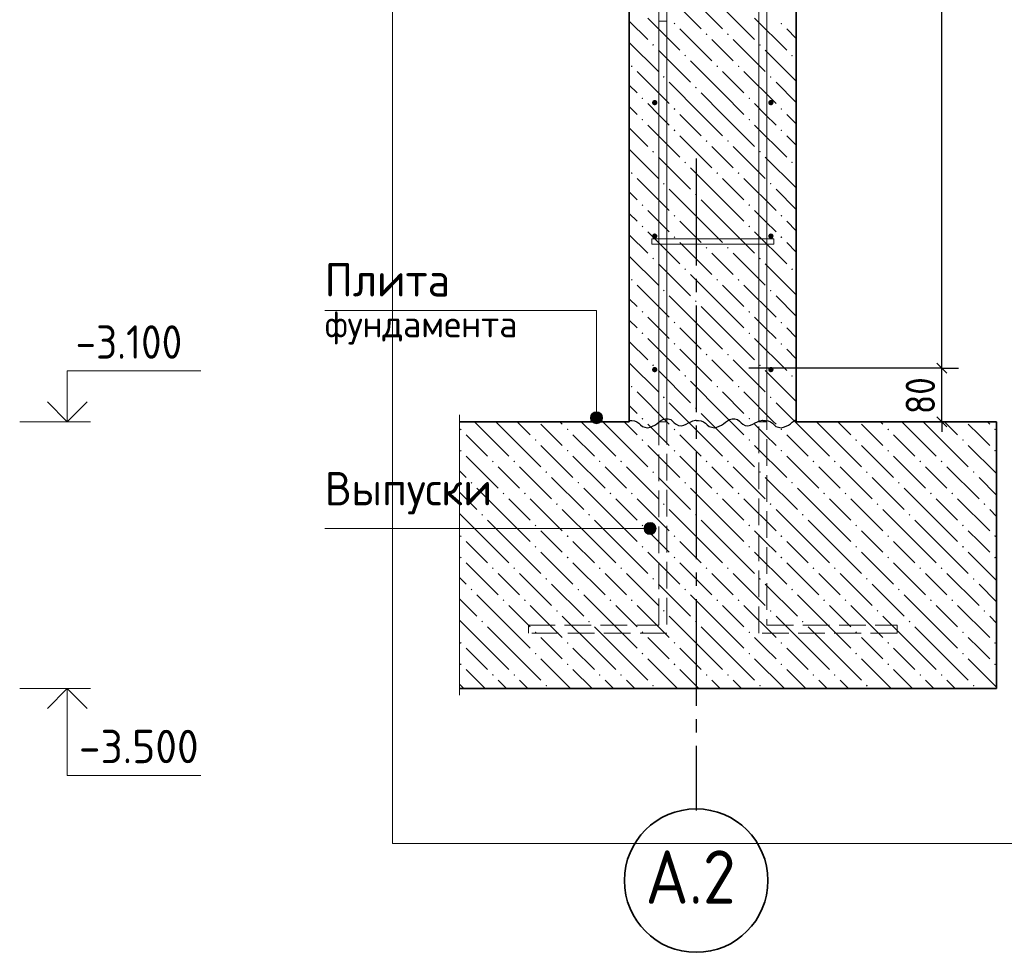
# Model space of a CAD drawing. Header units: millimetres. Extents: x 0 to 50400, y 0 to 35640.
# Tile 13 of 20: x 28297 to 37143, y 8814 to 17198. Entities that reach past the tile are written whole.
import ezdxf

# ---------------------------------------------------------------- set-up
doc = ezdxf.new("R2010")
doc.units = ezdxf.units.MM
doc.linetypes.add('______2', pattern=[324, 240, -84])
doc.linetypes.add('______5', pattern=[1320, 960, -120, 120, -120])
for name, color, linetype, lineweight in [('Standard', 7, 'Continuous', 25), ('Выпуски арматуры Г-обр.', 52, 'Continuous', 25), ('ЖБ Плита Фундамента верхний уровень', 7, 'Continuous', 35), ('ЖБ Стена верхний уровень', 7, 'Continuous', 35), ('Позиционная метка диаметр_ шаг', 7, 'Continuous', 13), ('Позиционная метка линия выноска', 7, 'Continuous', 13), ('Примечания', 7, 'Continuous', 13)]:
    doc.layers.add(name, color=color, linetype=linetype, lineweight=lineweight)
for name, color, linetype, true_color in [('Оси', 7, '______5', 0x656565), ('Стена фоновая арматура У1', 7, '______2', 0xa0a0a0), ('Стена фоновая арматура Х1', 7, '______2', 0xa0a0a0), ('Стена фоновая затяжка С-обр.', 7, '______2', 0xa0a0a0)]:
    doc.layers.add(name, color=color, linetype=linetype, true_color=true_color)
doc.layers.add('Размерная выноска', color=7, linetype='Continuous')
doc.styles.add('ISOCPEUR', font='txt')

msp = doc.modelspace()

# ---------------------------------------------------------------- hatches: boundary and pattern name
at = {"layer": 'ЖБ Плита Фундамента верхний уровень', "linetype": 'Continuous', "lineweight": 18, "transparency": 33554687}
for points in [[(32252.2, 13515), (32260, 13522.8), (32267.8, 13515), (32260, 13507.2)], [(33212.2, 13515), (33220, 13522.8), (33227.8, 13515), (33220, 13507.2)], [(34172.2, 13515), (34180, 13522.8), (34187.8, 13515), (34180, 13507.2)], [(35132.2, 13515), (35140, 13522.8), (35147.8, 13515), (35140, 13507.2)], [(36092.2, 13515), (36100, 13522.8), (36107.8, 13515), (36100, 13507.2)], [(37052.2, 13515), (37060, 13522.8), (37067.8, 13515), (37060, 13507.2)], [(32924.2, 13419), (32932, 13426.8), (32939.8, 13419), (32932, 13411.2)], [(33884.2, 13419), (33892, 13426.8), (33899.8, 13419), (33892, 13411.2)], [(34844.2, 13419), (34852, 13426.8), (34859.8, 13419), (34852, 13411.2)], [(35804.2, 13419), (35812, 13426.8), (35819.8, 13419), (35812, 13411.2)], [(36764.2, 13419), (36772, 13426.8), (36779.8, 13419), (36772, 13411.2)], [(32252.2, 13323), (32260, 13330.8), (32267.8, 13323), (32260, 13315.2)], [(33212.2, 13323), (33220, 13330.8), (33227.8, 13323), (33220, 13315.2)], [(34172.2, 13323), (34180, 13330.8), (34187.8, 13323), (34180, 13315.2)], [(35132.2, 13323), (35140, 13330.8), (35147.8, 13323), (35140, 13315.2)], [(36092.2, 13323), (36100, 13330.8), (36107.8, 13323), (36100, 13315.2)], [(37052.2, 13323), (37060, 13330.8), (37067.8, 13323), (37060, 13315.2)], [(32540.2, 13227), (32548, 13234.8), (32555.8, 13227), (32548, 13219.2)], [(32732.2, 13227), (32740, 13234.8), (32747.8, 13227), (32740, 13219.2)], [(33500.2, 13227), (33508, 13234.8), (33515.8, 13227), (33508, 13219.2)], [(33692.2, 13227), (33700, 13234.8), (33707.8, 13227), (33700, 13219.2)], [(34460.2, 13227), (34468, 13234.8), (34475.8, 13227), (34468, 13219.2)], [(34652.2, 13227), (34660, 13234.8), (34667.8, 13227), (34660, 13219.2)], [(35420.2, 13227), (35428, 13234.8), (35435.8, 13227), (35428, 13219.2)], [(35612.2, 13227), (35620, 13234.8), (35627.8, 13227), (35620, 13219.2)], [(36380.2, 13227), (36388, 13234.8), (36395.8, 13227), (36388, 13219.2)], [(36572.2, 13227), (36580, 13234.8), (36587.8, 13227), (36580, 13219.2)], [(33020.2, 13131), (33028, 13138.8), (33035.8, 13131), (33028, 13123.2)], [(33980.2, 13131), (33988, 13138.8), (33995.8, 13131), (33988, 13123.2)], [(34940.2, 13131), (34948, 13138.8), (34955.8, 13131), (34948, 13123.2)], [(35900.2, 13131), (35908, 13138.8), (35915.8, 13131), (35908, 13123.2)], [(36860.2, 13131), (36868, 13138.8), (36875.8, 13131), (36868, 13123.2)], [(32348.2, 13035), (32356, 13042.8), (32363.8, 13035), (32356, 13027.2)], [(33308.2, 13035), (33316, 13042.8), (33323.8, 13035), (33316, 13027.2)], [(34268.2, 13035), (34276, 13042.8), (34283.8, 13035), (34276, 13027.2)], [(35228.2, 13035), (35236, 13042.8), (35243.8, 13035), (35236, 13027.2)], [(36188.2, 13035), (36196, 13042.8), (36203.8, 13035), (36196, 13027.2)], [(32636.2, 12939), (32644, 12946.8), (32651.8, 12939), (32644, 12931.2)], [(32828.2, 12939), (32836, 12946.8), (32843.8, 12939), (32836, 12931.2)], [(33596.2, 12939), (33604, 12946.8), (33611.8, 12939), (33604, 12931.2)], [(33788.2, 12939), (33796, 12946.8), (33803.8, 12939), (33796, 12931.2)], [(34556.2, 12939), (34564, 12946.8), (34571.8, 12939), (34564, 12931.2)], [(34748.2, 12939), (34756, 12946.8), (34763.8, 12939), (34756, 12931.2)], [(35516.2, 12939), (35524, 12946.8), (35531.8, 12939), (35524, 12931.2)], [(35708.2, 12939), (35716, 12946.8), (35723.8, 12939), (35716, 12931.2)], [(36476.2, 12939), (36484, 12946.8), (36491.8, 12939), (36484, 12931.2)], [(36668.2, 12939), (36676, 12946.8), (36683.8, 12939), (36676, 12931.2)], [(33116.2, 12843), (33124, 12850.8), (33131.8, 12843), (33124, 12835.2)], [(34076.2, 12843), (34084, 12850.8), (34091.8, 12843), (34084, 12835.2)], [(35036.2, 12843), (35044, 12850.8), (35051.8, 12843), (35044, 12835.2)], [(35996.2, 12843), (36004, 12850.8), (36011.8, 12843), (36004, 12835.2)], [(36956.2, 12843), (36964, 12850.8), (36971.8, 12843), (36964, 12835.2)], [(32444.2, 12747), (32452, 12754.8), (32459.8, 12747), (32452, 12739.2)], [(33404.2, 12747), (33412, 12754.8), (33419.8, 12747), (33412, 12739.2)], [(34364.2, 12747), (34372, 12754.8), (34379.8, 12747), (34372, 12739.2)], [(35324.2, 12747), (35332, 12754.8), (35339.8, 12747), (35332, 12739.2)], [(36284.2, 12747), (36292, 12754.8), (36299.8, 12747), (36292, 12739.2)], [(32924.2, 12651), (32932, 12658.8), (32939.8, 12651), (32932, 12643.2)], [(33884.2, 12651), (33892, 12658.8), (33899.8, 12651), (33892, 12643.2)], [(34844.2, 12651), (34852, 12658.8), (34859.8, 12651), (34852, 12643.2)], [(35804.2, 12651), (35812, 12658.8), (35819.8, 12651), (35812, 12643.2)], [(36764.2, 12651), (36772, 12658.8), (36779.8, 12651), (36772, 12643.2)], [(32252.2, 12555), (32260, 12562.8), (32267.8, 12555), (32260, 12547.2)], [(33212.2, 12555), (33220, 12562.8), (33227.8, 12555), (33220, 12547.2)], [(34172.2, 12555), (34180, 12562.8), (34187.8, 12555), (34180, 12547.2)], [(35132.2, 12555), (35140, 12562.8), (35147.8, 12555), (35140, 12547.2)], [(36092.2, 12555), (36100, 12562.8), (36107.8, 12555), (36100, 12547.2)], [(37052.2, 12555), (37060, 12562.8), (37067.8, 12555), (37060, 12547.2)], [(32924.2, 12459), (32932, 12466.8), (32939.8, 12459), (32932, 12451.2)], [(33884.2, 12459), (33892, 12466.8), (33899.8, 12459), (33892, 12451.2)], [(34844.2, 12459), (34852, 12466.8), (34859.8, 12459), (34852, 12451.2)], [(35804.2, 12459), (35812, 12466.8), (35819.8, 12459), (35812, 12451.2)], [(36764.2, 12459), (36772, 12466.8), (36779.8, 12459), (36772, 12451.2)], [(32252.2, 12363), (32260, 12370.8), (32267.8, 12363), (32260, 12355.2)], [(33212.2, 12363), (33220, 12370.8), (33227.8, 12363), (33220, 12355.2)], [(34172.2, 12363), (34180, 12370.8), (34187.8, 12363), (34180, 12355.2)], [(35132.2, 12363), (35140, 12370.8), (35147.8, 12363), (35140, 12355.2)], [(36092.2, 12363), (36100, 12370.8), (36107.8, 12363), (36100, 12355.2)], [(37052.2, 12363), (37060, 12370.8), (37067.8, 12363), (37060, 12355.2)], [(32540.2, 12267), (32548, 12274.8), (32555.8, 12267), (32548, 12259.2)], [(32732.2, 12267), (32740, 12274.8), (32747.8, 12267), (32740, 12259.2)], [(33500.2, 12267), (33508, 12274.8), (33515.8, 12267), (33508, 12259.2)], [(33692.2, 12267), (33700, 12274.8), (33707.8, 12267), (33700, 12259.2)], [(34460.2, 12267), (34468, 12274.8), (34475.8, 12267), (34468, 12259.2)], [(34652.2, 12267), (34660, 12274.8), (34667.8, 12267), (34660, 12259.2)], [(35420.2, 12267), (35428, 12274.8), (35435.8, 12267), (35428, 12259.2)], [(35612.2, 12267), (35620, 12274.8), (35627.8, 12267), (35620, 12259.2)], [(36380.2, 12267), (36388, 12274.8), (36395.8, 12267), (36388, 12259.2)], [(36572.2, 12267), (36580, 12274.8), (36587.8, 12267), (36580, 12259.2)], [(33020.2, 12171), (33028, 12178.8), (33035.8, 12171), (33028, 12163.2)], [(33980.2, 12171), (33988, 12178.8), (33995.8, 12171), (33988, 12163.2)], [(34940.2, 12171), (34948, 12178.8), (34955.8, 12171), (34948, 12163.2)], [(35900.2, 12171), (35908, 12178.8), (35915.8, 12171), (35908, 12163.2)], [(36860.2, 12171), (36868, 12178.8), (36875.8, 12171), (36868, 12163.2)], [(32348.2, 12075), (32356, 12082.8), (32363.8, 12075), (32356, 12067.2)], [(33308.2, 12075), (33316, 12082.8), (33323.8, 12075), (33316, 12067.2)], [(34268.2, 12075), (34276, 12082.8), (34283.8, 12075), (34276, 12067.2)], [(35228.2, 12075), (35236, 12082.8), (35243.8, 12075), (35236, 12067.2)], [(36188.2, 12075), (36196, 12082.8), (36203.8, 12075), (36196, 12067.2)], [(32636.2, 11979), (32644, 11986.8), (32651.8, 11979), (32644, 11971.2)], [(32828.2, 11979), (32836, 11986.8), (32843.8, 11979), (32836, 11971.2)], [(33596.2, 11979), (33604, 11986.8), (33611.8, 11979), (33604, 11971.2)], [(33788.2, 11979), (33796, 11986.8), (33803.8, 11979), (33796, 11971.2)], [(34556.2, 11979), (34564, 11986.8), (34571.8, 11979), (34564, 11971.2)], [(34748.2, 11979), (34756, 11986.8), (34763.8, 11979), (34756, 11971.2)], [(35516.2, 11979), (35524, 11986.8), (35531.8, 11979), (35524, 11971.2)], [(35708.2, 11979), (35716, 11986.8), (35723.8, 11979), (35716, 11971.2)], [(36476.2, 11979), (36484, 11986.8), (36491.8, 11979), (36484, 11971.2)], [(36668.2, 11979), (36676, 11986.8), (36683.8, 11979), (36676, 11971.2)], [(33116.2, 11883), (33124, 11890.8), (33131.8, 11883), (33124, 11875.2)], [(34076.2, 11883), (34084, 11890.8), (34091.8, 11883), (34084, 11875.2)], [(35036.2, 11883), (35044, 11890.8), (35051.8, 11883), (35044, 11875.2)], [(35996.2, 11883), (36004, 11890.8), (36011.8, 11883), (36004, 11875.2)], [(36956.2, 11883), (36964, 11890.8), (36971.8, 11883), (36964, 11875.2)], [(32444.2, 11787), (32452, 11794.8), (32459.8, 11787), (32452, 11779.2)], [(33404.2, 11787), (33412, 11794.8), (33419.8, 11787), (33412, 11779.2)], [(34364.2, 11787), (34372, 11794.8), (34379.8, 11787), (34372, 11779.2)], [(35324.2, 11787), (35332, 11794.8), (35339.8, 11787), (35332, 11779.2)], [(36284.2, 11787), (36292, 11794.8), (36299.8, 11787), (36292, 11779.2)], [(32924.2, 11691), (32932, 11698.8), (32939.8, 11691), (32932, 11683.2)], [(33884.2, 11691), (33892, 11698.8), (33899.8, 11691), (33892, 11683.2)], [(34844.2, 11691), (34852, 11698.8), (34859.8, 11691), (34852, 11683.2)], [(35804.2, 11691), (35812, 11698.8), (35819.8, 11691), (35812, 11683.2)], [(36764.2, 11691), (36772, 11698.8), (36779.8, 11691), (36772, 11683.2)], [(32252.2, 11595), (32260, 11602.8), (32267.8, 11595), (32260, 11587.2)], [(33212.2, 11595), (33220, 11602.8), (33227.8, 11595), (33220, 11587.2)], [(34172.2, 11595), (34180, 11602.8), (34187.8, 11595), (34180, 11587.2)], [(35132.2, 11595), (35140, 11602.8), (35147.8, 11595), (35140, 11587.2)], [(36092.2, 11595), (36100, 11602.8), (36107.8, 11595), (36100, 11587.2)], [(37052.2, 11595), (37060, 11602.8), (37067.8, 11595), (37060, 11587.2)], [(32924.2, 11499), (32932, 11506.8), (32939.8, 11499), (32932, 11491.2)], [(33884.2, 11499), (33892, 11506.8), (33899.8, 11499), (33892, 11491.2)], [(34844.2, 11499), (34852, 11506.8), (34859.8, 11499), (34852, 11491.2)], [(35804.2, 11499), (35812, 11506.8), (35819.8, 11499), (35812, 11491.2)], [(36764.2, 11499), (36772, 11506.8), (36779.8, 11499), (36772, 11491.2)], [(32252.2, 11403), (32260, 11410.8), (32267.8, 11403), (32260, 11395.2)], [(33212.2, 11403), (33220, 11410.8), (33227.8, 11403), (33220, 11395.2)], [(34172.2, 11403), (34180, 11410.8), (34187.8, 11403), (34180, 11395.2)], [(35132.2, 11403), (35140, 11410.8), (35147.8, 11403), (35140, 11395.2)], [(36092.2, 11403), (36100, 11410.8), (36107.8, 11403), (36100, 11395.2)], [(37052.2, 11403), (37060, 11410.8), (37067.8, 11403), (37060, 11395.2)], [(32540.2, 11307), (32548, 11314.8), (32555.8, 11307), (32548, 11299.2)], [(32732.2, 11307), (32740, 11314.8), (32747.8, 11307), (32740, 11299.2)], [(33500.2, 11307), (33508, 11314.8), (33515.8, 11307), (33508, 11299.2)], [(33692.2, 11307), (33700, 11314.8), (33707.8, 11307), (33700, 11299.2)], [(34460.2, 11307), (34468, 11314.8), (34475.8, 11307), (34468, 11299.2)], [(34652.2, 11307), (34660, 11314.8), (34667.8, 11307), (34660, 11299.2)], [(35420.2, 11307), (35428, 11314.8), (35435.8, 11307), (35428, 11299.2)], [(35612.2, 11307), (35620, 11314.8), (35627.8, 11307), (35620, 11299.2)], [(36380.2, 11307), (36388, 11314.8), (36395.8, 11307), (36388, 11299.2)], [(36572.2, 11307), (36580, 11314.8), (36587.8, 11307), (36580, 11299.2)], [(33020.2, 11211), (33028, 11218.8), (33035.8, 11211), (33028, 11203.2)], [(33980.2, 11211), (33988, 11218.8), (33995.8, 11211), (33988, 11203.2)], [(34940.2, 11211), (34948, 11218.8), (34955.8, 11211), (34948, 11203.2)], [(35900.2, 11211), (35908, 11218.8), (35915.8, 11211), (35908, 11203.2)], [(36860.2, 11211), (36868, 11218.8), (36875.8, 11211), (36868, 11203.2)]]:
    msp.add_hatch(color=7, dxfattribs=at).paths.add_polyline_path(points, flags=16)
at = {"layer": 'ЖБ Стена верхний уровень', "linetype": 'Continuous', "lineweight": 18, "transparency": 33554687}
for points in [[(34172.2, 17163), (34180, 17170.8), (34187.8, 17163), (34180, 17155.2)], [(35132.2, 17163), (35140, 17170.8), (35147.8, 17163), (35140, 17155.2)], [(34460.2, 17067), (34468, 17074.8), (34475.8, 17067), (34468, 17059.2)], [(34652.2, 17067), (34660, 17074.8), (34667.8, 17067), (34660, 17059.2)], [(33980.2, 16971), (33988, 16978.8), (33995.8, 16971), (33988, 16963.2)], [(34940.2, 16971), (34948, 16978.8), (34955.8, 16971), (34948, 16963.2)], [(34268.2, 16875), (34276, 16882.8), (34283.8, 16875), (34276, 16867.2)], [(35228.2, 16875), (35236, 16882.8), (35243.8, 16875), (35236, 16867.2)], [(33788.2, 16779), (33796, 16786.8), (33803.8, 16779), (33796, 16771.2)], [(34556.2, 16779), (34564, 16786.8), (34571.8, 16779), (34564, 16771.2)], [(34748.2, 16779), (34756, 16786.8), (34763.8, 16779), (34756, 16771.2)], [(34076.2, 16683), (34084, 16690.8), (34091.8, 16683), (34084, 16675.2)], [(35036.2, 16683), (35044, 16690.8), (35051.8, 16683), (35044, 16675.2)], [(34364.2, 16587), (34372, 16594.8), (34379.8, 16587), (34372, 16579.2)], [(33884.2, 16491), (33892, 16498.8), (33899.8, 16491), (33892, 16483.2)], [(34844.2, 16491), (34852, 16498.8), (34859.8, 16491), (34852, 16483.2)], [(34172.2, 16395), (34180, 16402.8), (34187.8, 16395), (34180, 16387.2)], [(35132.2, 16395), (35140, 16402.8), (35147.8, 16395), (35140, 16387.2)], [(33884.2, 16299), (33892, 16306.8), (33899.8, 16299), (33892, 16291.2)], [(34844.2, 16299), (34852, 16306.8), (34859.8, 16299), (34852, 16291.2)], [(34172.2, 16203), (34180, 16210.8), (34187.8, 16203), (34180, 16195.2)], [(35132.2, 16203), (35140, 16210.8), (35147.8, 16203), (35140, 16195.2)], [(34460.2, 16107), (34468, 16114.8), (34475.8, 16107), (34468, 16099.2)], [(34652.2, 16107), (34660, 16114.8), (34667.8, 16107), (34660, 16099.2)], [(33980.2, 16011), (33988, 16018.8), (33995.8, 16011), (33988, 16003.2)], [(34940.2, 16011), (34948, 16018.8), (34955.8, 16011), (34948, 16003.2)], [(34268.2, 15915), (34276, 15922.8), (34283.8, 15915), (34276, 15907.2)], [(35228.2, 15915), (35236, 15922.8), (35243.8, 15915), (35236, 15907.2)], [(33788.2, 15819), (33796, 15826.8), (33803.8, 15819), (33796, 15811.2)], [(34556.2, 15819), (34564, 15826.8), (34571.8, 15819), (34564, 15811.2)], [(34748.2, 15819), (34756, 15826.8), (34763.8, 15819), (34756, 15811.2)], [(34076.2, 15723), (34084, 15730.8), (34091.8, 15723), (34084, 15715.2)], [(35036.2, 15723), (35044, 15730.8), (35051.8, 15723), (35044, 15715.2)], [(34364.2, 15627), (34372, 15634.8), (34379.8, 15627), (34372, 15619.2)], [(33884.2, 15531), (33892, 15538.8), (33899.8, 15531), (33892, 15523.2)], [(34844.2, 15531), (34852, 15538.8), (34859.8, 15531), (34852, 15523.2)], [(34172.2, 15435), (34180, 15442.8), (34187.8, 15435), (34180, 15427.2)], [(35132.2, 15435), (35140, 15442.8), (35147.8, 15435), (35140, 15427.2)], [(33884.2, 15339), (33892, 15346.8), (33899.8, 15339), (33892, 15331.2)], [(34844.2, 15339), (34852, 15346.8), (34859.8, 15339), (34852, 15331.2)], [(34172.2, 15243), (34180, 15250.8), (34187.8, 15243), (34180, 15235.2)], [(35132.2, 15243), (35140, 15250.8), (35147.8, 15243), (35140, 15235.2)], [(34460.2, 15147), (34468, 15154.8), (34475.8, 15147), (34468, 15139.2)], [(34652.2, 15147), (34660, 15154.8), (34667.8, 15147), (34660, 15139.2)], [(33980.2, 15051), (33988, 15058.8), (33995.8, 15051), (33988, 15043.2)], [(34940.2, 15051), (34948, 15058.8), (34955.8, 15051), (34948, 15043.2)], [(34268.2, 14955), (34276, 14962.8), (34283.8, 14955), (34276, 14947.2)], [(35228.2, 14955), (35236, 14962.8), (35243.8, 14955), (35236, 14947.2)], [(33788.2, 14859), (33796, 14866.8), (33803.8, 14859), (33796, 14851.2)], [(34556.2, 14859), (34564, 14866.8), (34571.8, 14859), (34564, 14851.2)], [(34748.2, 14859), (34756, 14866.8), (34763.8, 14859), (34756, 14851.2)], [(34076.2, 14763), (34084, 14770.8), (34091.8, 14763), (34084, 14755.2)], [(35036.2, 14763), (35044, 14770.8), (35051.8, 14763), (35044, 14755.2)], [(34364.2, 14667), (34372, 14674.8), (34379.8, 14667), (34372, 14659.2)], [(33884.2, 14571), (33892, 14578.8), (33899.8, 14571), (33892, 14563.2)], [(34844.2, 14571), (34852, 14578.8), (34859.8, 14571), (34852, 14563.2)], [(34172.2, 14475), (34180, 14482.8), (34187.8, 14475), (34180, 14467.2)], [(35132.2, 14475), (35140, 14482.8), (35147.8, 14475), (35140, 14467.2)], [(33884.2, 14379), (33892, 14386.8), (33899.8, 14379), (33892, 14371.2)], [(34844.2, 14379), (34852, 14386.8), (34859.8, 14379), (34852, 14371.2)], [(34172.2, 14283), (34180, 14290.8), (34187.8, 14283), (34180, 14275.2)], [(35132.2, 14283), (35140, 14290.8), (35147.8, 14283), (35140, 14275.2)], [(34460.2, 14187), (34468, 14194.8), (34475.8, 14187), (34468, 14179.2)], [(34652.2, 14187), (34660, 14194.8), (34667.8, 14187), (34660, 14179.2)], [(33980.2, 14091), (33988, 14098.8), (33995.8, 14091), (33988, 14083.2)], [(34940.2, 14091), (34948, 14098.8), (34955.8, 14091), (34948, 14083.2)], [(34268.2, 13995), (34276, 14002.8), (34283.8, 13995), (34276, 13987.2)], [(35228.2, 13995), (35236, 14002.8), (35243.8, 13995), (35236, 13987.2)], [(33788.2, 13899), (33796, 13906.8), (33803.8, 13899), (33796, 13891.2)], [(34556.2, 13899), (34564, 13906.8), (34571.8, 13899), (34564, 13891.2)], [(34748.2, 13899), (34756, 13906.8), (34763.8, 13899), (34756, 13891.2)], [(34076.2, 13803), (34084, 13810.8), (34091.8, 13803), (34084, 13795.2)], [(35036.2, 13803), (35044, 13810.8), (35051.8, 13803), (35044, 13795.2)], [(34364.2, 13707), (34372, 13714.8), (34379.8, 13707), (34372, 13699.2)], [(33884.2, 13611), (33892, 13618.8), (33899.8, 13611), (33892, 13603.2)], [(34844.2, 13611), (34852, 13618.8), (34859.8, 13611), (34852, 13603.2)]]:
    msp.add_hatch(color=7, dxfattribs=at).paths.add_polyline_path(points, flags=16)
at = {"layer": 'Позиционная метка линия выноска', "linetype": 'Continuous', "lineweight": 13, "transparency": 33554687}
for points in [[(33424.9, 13619.6), (33532.9, 13619.6), (33525.3, 13646.6)], [(33424.9, 13619.6), (33525.3, 13646.6), (33432.4, 13646.6)], [(33432.4, 13646.6), (33525.3, 13646.6), (33505.9, 13666.1)], [(33432.4, 13646.6), (33505.9, 13666.1), (33451.9, 13666.1)], [(33451.9, 13666.1), (33505.9, 13666.1), (33478.9, 13673.6)], [(33432.4, 13592.6), (33532.9, 13619.6), (33424.9, 13619.6)], [(33432.4, 13592.6), (33525.3, 13592.6), (33532.9, 13619.6)], [(33451.9, 13573.2), (33525.3, 13592.6), (33432.4, 13592.6)], [(33451.9, 13573.2), (33505.9, 13573.2), (33525.3, 13592.6)], [(33505.9, 13573.2), (33451.9, 13573.2), (33478.9, 13565.6)], [(33933.4, 12577.4), (33933.4, 12670.3), (33913.9, 12650.9)], [(33960.4, 12569.9), (33960.4, 12677.9), (33933.4, 12670.3)], [(33960.4, 12569.9), (33933.4, 12670.3), (33933.4, 12577.4)], [(33987.4, 12577.4), (33987.4, 12670.3), (33960.4, 12677.9)], [(33987.4, 12577.4), (33960.4, 12677.9), (33960.4, 12569.9)], [(34006.8, 12596.9), (34006.8, 12650.9), (33987.4, 12670.3)], [(34006.8, 12596.9), (33987.4, 12670.3), (33987.4, 12577.4)], [(33913.9, 12596.9), (33913.9, 12650.9), (33906.4, 12623.9)], [(33933.4, 12577.4), (33913.9, 12650.9), (33913.9, 12596.9)], [(34006.8, 12650.9), (34006.8, 12596.9), (34014.4, 12623.9)]]:
    msp.add_hatch(color=7, dxfattribs=at).paths.add_polyline_path(points)
at = {"layer": 'Стена фоновая арматура У1', "linetype": 'Continuous', "lineweight": 13, "transparency": 33554687}
for points in [[(34026.1, 16452.2), (34024.3, 16461.4), (34019.1, 16469.2), (34011.3, 16474.4), (34002.1, 16476.2), (33993, 16474.4), (33985.2, 16469.2), (33980, 16461.4), (33978.2, 16452.2), (33980, 16443), (33985.2, 16435.2), (33993, 16430), (34002.1, 16428.2), (34011.3, 16430), (34019.1, 16435.2), (34024.3, 16443)], [(35070.1, 16452.2), (35068.3, 16461.4), (35063.1, 16469.2), (35055.3, 16474.4), (35046.2, 16476.2), (35037, 16474.4), (35029.2, 16469.2), (35024, 16461.4), (35022.2, 16452.2), (35024, 16443), (35029.2, 16435.2), (35037, 16430), (35046.2, 16428.2), (35055.3, 16430), (35063.1, 16435.2), (35068.3, 16443)], [(34026.1, 15252.2), (34024.3, 15261.4), (34019.1, 15269.2), (34011.3, 15274.4), (34002.1, 15276.2), (33993, 15274.4), (33985.2, 15269.2), (33980, 15261.4), (33978.2, 15252.2), (33980, 15243), (33985.2, 15235.2), (33993, 15230), (34002.1, 15228.2), (34011.3, 15230), (34019.1, 15235.2), (34024.3, 15243)], [(35070.1, 15252.2), (35068.3, 15261.4), (35063.1, 15269.2), (35055.3, 15274.4), (35046.2, 15276.2), (35037, 15274.4), (35029.2, 15269.2), (35024, 15261.4), (35022.2, 15252.2), (35024, 15243), (35029.2, 15235.2), (35037, 15230), (35046.2, 15228.2), (35055.3, 15230), (35063.1, 15235.2), (35068.3, 15243)], [(34026.1, 14052.2), (34024.3, 14061.4), (34019.1, 14069.2), (34011.3, 14074.4), (34002.1, 14076.2), (33993, 14074.4), (33985.2, 14069.2), (33980, 14061.4), (33978.2, 14052.2), (33980, 14043), (33985.2, 14035.2), (33993, 14030), (34002.1, 14028.2), (34011.3, 14030), (34019.1, 14035.2), (34024.3, 14043)], [(35070.1, 14052.2), (35068.3, 14061.4), (35063.1, 14069.2), (35055.3, 14074.4), (35046.2, 14076.2), (35037, 14074.4), (35029.2, 14069.2), (35024, 14061.4), (35022.2, 14052.2), (35024, 14043), (35029.2, 14035.2), (35037, 14030), (35046.2, 14028.2), (35055.3, 14030), (35063.1, 14035.2), (35068.3, 14043)]]:
    msp.add_hatch(color=7, dxfattribs=at).paths.add_polyline_path(points)

# ---------------------------------------------------------------- linework, layer by layer
at = {"layer": 'Standard', "color": 7, "linetype": 'Continuous', "lineweight": -3, "transparency": 33554687}
for p, q in [((36580.9, 14064.2), (36580.9, 27252.2)), ((36580.9, 14064.2), (36430.9, 14064.2)), ((36580.9, 14064.2), (36730.9, 14064.2)), ((36580.9, 13584.2), (36430.9, 13584.2)), ((36580.9, 13584.2), (36730.9, 13584.2)), ((36580.9, 13584.2), (36580.9, 13584.2)), ((36580.9, 13584.2), (36580.9, 13494.2))]:
    msp.add_line(p, q, dxfattribs=at)
at = {"layer": 'Standard', "color": 7, "linetype": 'Continuous', "lineweight": 25, "transparency": 33554687}
for p, q in [((36625.9, 14019.2), (36535.9, 14109.2)), ((36625.9, 13539.2), (36535.9, 13629.2))]:
    msp.add_line(p, q, dxfattribs=at)
at = {"layer": 'Standard', "color": 7, "linetype": 'Continuous', "lineweight": 13, "transparency": 33554687}
for p, q in [((28296.5, 13584.2), (28932.5, 13584.2)), ((28296.5, 11184.2), (28932.5, 11184.2))]:
    msp.add_line(p, q, dxfattribs=at)
at = {"layer": 'Standard', "color": 254, "linetype": 'Continuous', "lineweight": 13, "true_color": 0xc4c4ff, "transparency": 33554687}
msp.add_lwpolyline([(31647.5, 9792.3), (39155.9, 9792.3), (39155.9, 33398.8), (31647.5, 33398.8), (31647.5, 9792.3)], dxfattribs=at)
at = {"layer": 'Standard', "color": 7, "linetype": 'Continuous', "lineweight": 13, "transparency": 33554687}
for points in [[(28723.4, 13584.2), (28723.4, 14040.2), (29923.4, 14040.2)], [(28723.4, 11184.2), (28723.4, 10404.2), (29923.4, 10404.2)]]:
    msp.add_lwpolyline(points, dxfattribs=at)
at = {"layer": 'Standard', "color": 7, "linetype": 'Continuous', "lineweight": -3, "transparency": 33554687}
for points in [[(36580.9, 14064.2), (36560.5, 14064.2), (36560.5, 14064.2), (36560.5, 14064.2), (36560.5, 14064.2), (36560.5, 14064.2), (36560.5, 14064.2), (34849.2, 14064.2)], [(36580.9, 13584.2), (36580.9, 13595.2), (36580.9, 13595.2), (36580.9, 14064.2)]]:
    msp.add_lwpolyline(points, dxfattribs=at)
at = {"layer": 'Standard', "color": 7, "linetype": 'Continuous', "lineweight": 35, "transparency": 33554687}
for points in [[(28545.2, 13762.4), (28723.4, 13584.2), (28901.6, 13762.4)], [(28545.2, 11006), (28723.4, 11184.2), (28901.6, 11006)]]:
    msp.add_lwpolyline(points, dxfattribs=at)
at = {"layer": 'Выпуски арматуры Г-обр.', "color": 251, "linetype": '______2', "lineweight": 13, "true_color": 0x656565, "transparency": 33554687}
for points in [[(35010.1, 19584.2), (35010.1, 11754.2), (36180.1, 11754.2), (36180.1, 11682.2), (34938.1, 11682.2), (34938.1, 19584.2), (35010.1, 19584.2)], [(34110.1, 17184.2), (34110.1, 11682.2), (32868.1, 11682.2), (32868.1, 11754.2), (34038.1, 11754.2), (34038.1, 17184.2), (34110.1, 17184.2)]]:
    msp.add_lwpolyline(points, dxfattribs=at)
at = {"layer": 'ЖБ Плита Фундамента верхний уровень', "color": 7, "linetype": 'Continuous', "lineweight": 35, "transparency": 33554687}
for p, q in [((33774.1, 13584.2), (32247.5, 13584.2)), ((37074.1, 13584.2), (35274.1, 13584.2)), ((37074.1, 11184.2), (37074.1, 13584.2)), ((32247.5, 11184.2), (37074.1, 11184.2))]:
    msp.add_line(p, q, dxfattribs=at)
at = {"layer": 'ЖБ Плита Фундамента верхний уровень', "color": 252, "linetype": 'Continuous', "lineweight": 18, "true_color": 0x8f8f8f, "transparency": 33554687}
for p, q in [((32500, 13467), (32382.9, 13584.2)), ((32574.9, 13584.2), (32692, 13467)), ((32766.9, 13584.2), (32884, 13467)), ((33076, 13467), (32980, 13563)), ((33150.9, 13584.2), (33172, 13563)), ((33460, 13467), (33342.9, 13584.2)), ((33534.9, 13584.2), (33652, 13467)), ((33726.9, 13584.2), (33844, 13467)), ((34036, 13467), (33940, 13563)), ((34110.9, 13584.2), (34132, 13563)), ((34420, 13467), (34302.9, 13584.2)), ((34494.9, 13584.2), (34612, 13467)), ((34686.9, 13584.2), (34804, 13467)), ((34996, 13467), (34900, 13563)), ((35070.9, 13584.2), (35092, 13563)), ((35380, 13467), (35262.9, 13584.2)), ((35454.9, 13584.2), (35572, 13467)), ((35646.9, 13584.2), (35764, 13467)), ((35956, 13467), (35860, 13563)), ((36030.9, 13584.2), (36052, 13563)), ((36340, 13467), (36222.9, 13584.2)), ((36414.9, 13584.2), (36532, 13467)), ((36606.9, 13584.2), (36724, 13467)), ((36916, 13467), (36820, 13563)), ((36990.9, 13584.2), (37012, 13563)), ((32308, 13467), (32500, 13275)), ((32500, 13467), (32692, 13275)), ((32692, 13467), (32980, 13179)), ((33172, 13371), (33076, 13467)), ((33268, 13467), (33460, 13275)), ((33460, 13467), (33652, 13275)), ((33652, 13467), (33940, 13179)), ((34132, 13371), (34036, 13467)), ((34228, 13467), (34420, 13275)), ((34420, 13467), (34612, 13275)), ((34612, 13467), (34900, 13179)), ((35092, 13371), (34996, 13467)), ((35188, 13467), (35380, 13275)), ((35380, 13467), (35572, 13275)), ((35572, 13467), (35860, 13179)), ((36052, 13371), (35956, 13467)), ((36148, 13467), (36340, 13275)), ((36340, 13467), (36532, 13275)), ((36532, 13467), (36820, 13179)), ((37012, 13371), (36916, 13467)), ((32980, 13371), (33268, 13083)), ((33940, 13371), (34228, 13083)), ((34900, 13371), (35188, 13083)), ((35860, 13371), (36148, 13083)), ((36820, 13371), (37074.1, 13116.9)), ((32308, 13275), (32596, 12987)), ((33268, 13275), (33556, 12987)), ((34228, 13275), (34516, 12987)), ((35188, 13275), (35476, 12987)), ((36148, 13275), (36436, 12987)), ((32247.5, 13143.5), (32308, 13083)), ((32692, 13083), (32596, 13179)), ((32788, 13179), (33076, 12891)), ((33652, 13083), (33556, 13179)), ((33748, 13179), (34036, 12891)), ((34612, 13083), (34516, 13179)), ((34708, 13179), (34996, 12891)), ((35572, 13083), (35476, 13179)), ((35668, 13179), (35956, 12891)), ((36532, 13083), (36436, 13179)), ((36628, 13179), (36916, 12891)), ((32788, 12987), (32692, 13083)), ((33076, 13083), (33364, 12795)), ((33748, 12987), (33652, 13083)), ((34036, 13083), (34324, 12795)), ((34708, 12987), (34612, 13083)), ((34996, 13083), (35284, 12795)), ((35668, 12987), (35572, 13083)), ((35956, 13083), (36244, 12795)), ((36628, 12987), (36532, 13083)), ((36916, 13083), (37074.1, 12924.9)), ((32247.5, 12951.5), (32404, 12795)), ((32692, 12699), (32404, 12987)), ((33652, 12699), (33364, 12987)), ((34612, 12699), (34324, 12987)), ((35572, 12699), (35284, 12987)), ((36532, 12699), (36244, 12987)), ((32692, 12891), (32884, 12699)), ((32884, 12891), (33172, 12603)), ((33652, 12891), (33844, 12699)), ((33844, 12891), (34132, 12603)), ((34612, 12891), (34804, 12699)), ((34804, 12891), (35092, 12603)), ((35572, 12891), (35764, 12699)), ((35764, 12891), (36052, 12603)), ((36532, 12891), (36724, 12699)), ((36724, 12891), (37012, 12603)), ((32500, 12507), (32247.5, 12759.5)), ((33460, 12507), (33172, 12795)), ((34420, 12507), (34132, 12795)), ((35380, 12507), (35092, 12795)), ((36340, 12507), (36052, 12795)), ((37074.1, 12732.9), (37012, 12795)), ((32500, 12699), (32692, 12507)), ((32692, 12699), (32884, 12507)), ((33460, 12699), (33652, 12507)), ((33652, 12699), (33844, 12507)), ((34420, 12699), (34612, 12507)), ((34612, 12699), (34804, 12507)), ((35380, 12699), (35572, 12507)), ((35572, 12699), (35764, 12507)), ((36340, 12699), (36532, 12507)), ((36532, 12699), (36724, 12507)), ((33076, 12507), (32980, 12603)), ((34036, 12507), (33940, 12603)), ((34996, 12507), (34900, 12603)), ((35956, 12507), (35860, 12603)), ((36916, 12507), (36820, 12603)), ((32308, 12507), (32500, 12315)), ((32500, 12507), (32692, 12315)), ((32692, 12507), (32980, 12219)), ((33172, 12411), (33076, 12507)), ((33268, 12507), (33460, 12315)), ((33460, 12507), (33652, 12315)), ((33652, 12507), (33940, 12219)), ((34132, 12411), (34036, 12507)), ((34228, 12507), (34420, 12315)), ((34420, 12507), (34612, 12315)), ((34612, 12507), (34900, 12219)), ((35092, 12411), (34996, 12507)), ((35188, 12507), (35380, 12315)), ((35380, 12507), (35572, 12315)), ((35572, 12507), (35860, 12219)), ((36052, 12411), (35956, 12507)), ((36148, 12507), (36340, 12315)), ((36340, 12507), (36532, 12315)), ((36532, 12507), (36820, 12219)), ((37012, 12411), (36916, 12507)), ((32980, 12411), (33268, 12123)), ((33940, 12411), (34228, 12123)), ((34900, 12411), (35188, 12123)), ((35860, 12411), (36148, 12123)), ((36820, 12411), (37074.1, 12156.9)), ((32308, 12315), (32596, 12027)), ((33268, 12315), (33556, 12027)), ((34228, 12315), (34516, 12027)), ((35188, 12315), (35476, 12027)), ((36148, 12315), (36436, 12027)), ((32692, 12123), (32596, 12219)), ((32788, 12219), (33076, 11931)), ((33652, 12123), (33556, 12219)), ((33748, 12219), (34036, 11931)), ((34612, 12123), (34516, 12219)), ((34708, 12219), (34996, 11931)), ((35572, 12123), (35476, 12219)), ((35668, 12219), (35956, 11931)), ((36532, 12123), (36436, 12219)), ((36628, 12219), (36916, 11931)), ((32247.5, 12183.5), (32308, 12123)), ((32788, 12027), (32692, 12123)), ((33076, 12123), (33364, 11835)), ((33748, 12027), (33652, 12123)), ((34036, 12123), (34324, 11835)), ((34708, 12027), (34612, 12123)), ((34996, 12123), (35284, 11835)), ((35668, 12027), (35572, 12123)), ((35956, 12123), (36244, 11835)), ((36628, 12027), (36532, 12123)), ((36916, 12123), (37074.1, 11964.9)), ((32247.5, 11991.5), (32404, 11835)), ((32692, 11739), (32404, 12027)), ((33652, 11739), (33364, 12027)), ((34612, 11739), (34324, 12027)), ((35572, 11739), (35284, 12027)), ((36532, 11739), (36244, 12027)), ((32692, 11931), (32884, 11739)), ((32884, 11931), (33172, 11643)), ((33652, 11931), (33844, 11739)), ((33844, 11931), (34132, 11643)), ((34612, 11931), (34804, 11739)), ((34804, 11931), (35092, 11643)), ((35572, 11931), (35764, 11739)), ((35764, 11931), (36052, 11643)), ((36532, 11931), (36724, 11739)), ((36724, 11931), (37012, 11643)), ((32500, 11547), (32247.5, 11799.5)), ((33460, 11547), (33172, 11835)), ((34420, 11547), (34132, 11835)), ((35380, 11547), (35092, 11835)), ((36340, 11547), (36052, 11835)), ((37074.1, 11772.9), (37012, 11835)), ((32500, 11739), (32692, 11547)), ((32692, 11739), (32884, 11547)), ((33460, 11739), (33652, 11547)), ((33652, 11739), (33844, 11547)), ((34420, 11739), (34612, 11547)), ((34612, 11739), (34804, 11547)), ((35380, 11739), (35572, 11547)), ((35572, 11739), (35764, 11547)), ((36340, 11739), (36532, 11547)), ((36532, 11739), (36724, 11547)), ((33076, 11547), (32980, 11643)), ((34036, 11547), (33940, 11643)), ((34996, 11547), (34900, 11643)), ((35956, 11547), (35860, 11643)), ((36916, 11547), (36820, 11643)), ((32308, 11547), (32500, 11355)), ((32500, 11547), (32692, 11355)), ((32692, 11547), (32980, 11259)), ((33172, 11451), (33076, 11547)), ((33268, 11547), (33460, 11355)), ((33460, 11547), (33652, 11355)), ((33652, 11547), (33940, 11259)), ((34132, 11451), (34036, 11547)), ((34228, 11547), (34420, 11355)), ((34420, 11547), (34612, 11355)), ((34612, 11547), (34900, 11259)), ((35092, 11451), (34996, 11547)), ((35188, 11547), (35380, 11355)), ((35380, 11547), (35572, 11355)), ((35572, 11547), (35860, 11259)), ((36052, 11451), (35956, 11547)), ((36148, 11547), (36340, 11355)), ((36340, 11547), (36532, 11355)), ((36532, 11547), (36820, 11259)), ((37012, 11451), (36916, 11547)), ((32980, 11451), (33246.9, 11184.2)), ((33940, 11451), (34206.9, 11184.2)), ((34900, 11451), (35166.9, 11184.2)), ((35860, 11451), (36126.9, 11184.2)), ((36820, 11451), (37074.1, 11196.9)), ((32308, 11355), (32478.9, 11184.2)), ((33268, 11355), (33438.9, 11184.2)), ((34228, 11355), (34398.9, 11184.2)), ((35188, 11355), (35358.9, 11184.2)), ((36148, 11355), (36318.9, 11184.2)), ((32670.9, 11184.2), (32596, 11259)), ((32788, 11259), (32862.9, 11184.2)), ((33630.9, 11184.2), (33556, 11259)), ((33748, 11259), (33822.9, 11184.2)), ((34590.9, 11184.2), (34516, 11259)), ((34708, 11259), (34782.9, 11184.2)), ((35550.9, 11184.2), (35476, 11259)), ((35668, 11259), (35742.9, 11184.2)), ((36510.9, 11184.2), (36436, 11259)), ((36628, 11259), (36702.9, 11184.2)), ((32247.5, 11223.5), (32286.9, 11184.2))]:
    msp.add_line(p, q, dxfattribs=at)
at = {"layer": 'ЖБ Стена верхний уровень', "color": 7, "linetype": 'Continuous', "lineweight": 35, "transparency": 33554687}
for p, q in [((33774.1, 30024.2), (33774.1, 13584.2)), ((35274.1, 13584.2), (35274.1, 30024.2))]:
    msp.add_line(p, q, dxfattribs=at)
at = {"layer": 'ЖБ Стена верхний уровень', "color": 9, "linetype": 'Continuous', "lineweight": 18, "true_color": 0xc7c7c7, "transparency": 33554687}
for p, q in [((34228, 17307), (34420, 17115)), ((34420, 17307), (34612, 17115)), ((34612, 17307), (34900, 17019)), ((33774.1, 17184.9), (33940, 17019)), ((33940, 17211), (34228, 16923)), ((34900, 17211), (35188, 16923)), ((34228, 17115), (34516, 16827)), ((35188, 17115), (35274.1, 17028.9)), ((33774.1, 16992.9), (34036, 16731)), ((34612, 16923), (34516, 17019)), ((34708, 17019), (34996, 16731)), ((34036, 16923), (34324, 16635)), ((34708, 16827), (34612, 16923)), ((34996, 16923), (35274.1, 16644.9)), ((34612, 16539), (34324, 16827)), ((33844, 16731), (34132, 16443)), ((34612, 16731), (34804, 16539)), ((34804, 16731), (35092, 16443)), ((34420, 16347), (34132, 16635)), ((35274.1, 16452.9), (35092, 16635)), ((33774.1, 16608.9), (33844, 16539)), ((34420, 16539), (34612, 16347)), ((34612, 16539), (34804, 16347)), ((33774.1, 16416.9), (33844, 16347)), ((34036, 16347), (33940, 16443)), ((34996, 16347), (34900, 16443)), ((34132, 16251), (34036, 16347)), ((34228, 16347), (34420, 16155)), ((34420, 16347), (34612, 16155)), ((34612, 16347), (34900, 16059)), ((35092, 16251), (34996, 16347)), ((35188, 16347), (35274.1, 16260.9)), ((33774.1, 16224.9), (33940, 16059)), ((33940, 16251), (34228, 15963)), ((34900, 16251), (35188, 15963)), ((34228, 16155), (34516, 15867)), ((35188, 16155), (35274.1, 16068.9)), ((33774.1, 16032.9), (34036, 15771)), ((34612, 15963), (34516, 16059)), ((34708, 16059), (34996, 15771)), ((34036, 15963), (34324, 15675)), ((34708, 15867), (34612, 15963)), ((34996, 15963), (35274.1, 15684.9)), ((34612, 15579), (34324, 15867)), ((33844, 15771), (34132, 15483)), ((34612, 15771), (34804, 15579)), ((34804, 15771), (35092, 15483)), ((34420, 15387), (34132, 15675)), ((35274.1, 15492.9), (35092, 15675)), ((33774.1, 15648.9), (33844, 15579)), ((34420, 15579), (34612, 15387)), ((34612, 15579), (34804, 15387)), ((34036, 15387), (33940, 15483)), ((34996, 15387), (34900, 15483)), ((33774.1, 15456.9), (33844, 15387)), ((34132, 15291), (34036, 15387)), ((34228, 15387), (34420, 15195)), ((34420, 15387), (34612, 15195)), ((34612, 15387), (34900, 15099)), ((35092, 15291), (34996, 15387)), ((35188, 15387), (35274.1, 15300.9)), ((33774.1, 15264.9), (33940, 15099)), ((33940, 15291), (34228, 15003)), ((34900, 15291), (35188, 15003)), ((34228, 15195), (34516, 14907)), ((35188, 15195), (35274.1, 15108.9)), ((33774.1, 15072.9), (34036, 14811)), ((34612, 15003), (34516, 15099)), ((34708, 15099), (34996, 14811)), ((34036, 15003), (34324, 14715)), ((34708, 14907), (34612, 15003)), ((34996, 15003), (35274.1, 14724.9)), ((34612, 14619), (34324, 14907)), ((33844, 14811), (34132, 14523)), ((34612, 14811), (34804, 14619)), ((34804, 14811), (35092, 14523)), ((33774.1, 14688.9), (33844, 14619)), ((34420, 14427), (34132, 14715)), ((35274.1, 14532.9), (35092, 14715)), ((34420, 14619), (34612, 14427)), ((34612, 14619), (34804, 14427)), ((34036, 14427), (33940, 14523)), ((34996, 14427), (34900, 14523)), ((33774.1, 14496.9), (33844, 14427)), ((34132, 14331), (34036, 14427)), ((34228, 14427), (34420, 14235)), ((34420, 14427), (34612, 14235)), ((34612, 14427), (34900, 14139)), ((35092, 14331), (34996, 14427)), ((35188, 14427), (35274.1, 14340.9)), ((33774.1, 14304.9), (33940, 14139)), ((33940, 14331), (34228, 14043)), ((34900, 14331), (35188, 14043)), ((34228, 14235), (34516, 13947)), ((35188, 14235), (35274.1, 14148.9)), ((33774.1, 14112.9), (34036, 13851)), ((34612, 14043), (34516, 14139)), ((34708, 14139), (34996, 13851)), ((34036, 14043), (34324, 13755)), ((34708, 13947), (34612, 14043)), ((34996, 14043), (35274.1, 13764.9)), ((34612, 13659), (34324, 13947)), ((33844, 13851), (34110.9, 13584.2)), ((34612, 13851), (34804, 13659)), ((34804, 13851), (35070.9, 13584.2)), ((33774.1, 13728.9), (33844, 13659)), ((34302.9, 13584.2), (34132, 13755)), ((35262.9, 13584.2), (35092, 13755)), ((34420, 13659), (34494.9, 13584.2)), ((34612, 13659), (34686.9, 13584.2))]:
    msp.add_line(p, q, dxfattribs=at)
at = {"layer": 'Оси', "color": 8, "linetype": '______5', "lineweight": -3, "transparency": 33554687}
msp.add_line((34374.1, 15948.7), (34374.1, 10088.4), dxfattribs=at)
at = {"layer": 'Оси', "color": 7, "linetype": 'Continuous', "lineweight": 35, "transparency": 33554687}
msp.add_circle((34374.8, 9458.5), 644.7, dxfattribs=at)
at = {"layer": 'Позиционная метка линия выноска', "color": 7, "linetype": 'Continuous', "lineweight": 13, "transparency": 33554687}
for p, q in [((33478.9, 13673.6), (33478.9, 13673.6)), ((33424.9, 13619.6), (33424.9, 13619.6)), ((33478.9, 13565.6), (33478.9, 13565.6)), ((33532.9, 13619.6), (33532.9, 13619.6)), ((33960.4, 12677.9), (33960.4, 12677.9)), ((33906.4, 12623.9), (33906.4, 12623.9)), ((33960.4, 12569.9), (33960.4, 12569.9)), ((34014.4, 12623.9), (34014.4, 12623.9))]:
    msp.add_line(p, q, dxfattribs=at)
for points in [[(33478.9, 13619.6), (33478.9, 14583), (31037.3, 14583)], [(33960.4, 12623.9), (33838.9, 12623.9), (31037.3, 12623.9)]]:
    msp.add_lwpolyline(points, dxfattribs=at)
for centre in [(33478.9, 13619.6), (33960.4, 12623.9)]:
    msp.add_circle(centre, 54, dxfattribs=at)
at = {"layer": 'Примечания', "color": 7, "linetype": 'Continuous', "lineweight": 25, "transparency": 33554687}
for points in [[(33774.1, 13594.7), (33796.3, 13595), (33820.3, 13591.5), (33841.9, 13583.6), (33859.4, 13570.5), (33874.3, 13555), (33891.7, 13541.9), (33914, 13533.9), (33937.3, 13529.3), (33960.7, 13534.5), (33982.3, 13543), (34003.4, 13552.7), (34021.3, 13565.5), (34038.1, 13579.3), (34054.9, 13593), (34075.3, 13603.8), (34098.1, 13609.5), (34122.1, 13608.7), (34145.6, 13602.3), (34162.9, 13589.5), (34178.5, 13574.5), (34195.3, 13560.9), (34215.7, 13550.6), (34239.7, 13548.3), (34263.1, 13554.1), (34284.1, 13563.2), (34304.5, 13573.4), (34325.5, 13583.3), (34345.9, 13593), (34369.4, 13597.6), (34374.1, 13598)], [(34374.1, 13594.7), (34396.3, 13595), (34420.3, 13591.5), (34441.9, 13583.6), (34459.4, 13570.5), (34474.3, 13555), (34491.7, 13541.9), (34514, 13533.9), (34537.3, 13529.3), (34560.7, 13534.5), (34582.3, 13543), (34603.4, 13552.7), (34621.3, 13565.5), (34638.1, 13579.3), (34654.9, 13593), (34675.3, 13603.8), (34698.1, 13609.5), (34722.1, 13608.7), (34745.6, 13602.3), (34762.9, 13589.5), (34778.5, 13574.5), (34795.3, 13560.9), (34815.7, 13550.6), (34839.7, 13548.3), (34863.1, 13554.1), (34884.1, 13563.2), (34904.5, 13573.4), (34925.5, 13583.3), (34945.9, 13593), (34969.4, 13597.6), (34974.1, 13598)], [(34974.1, 13594.7), (34996.3, 13595), (35020.3, 13591.5), (35041.9, 13583.6), (35059.4, 13570.5), (35074.3, 13555), (35091.7, 13541.9), (35114, 13533.9), (35137.3, 13529.3), (35160.7, 13534.5), (35182.3, 13543), (35203.4, 13552.7), (35221.3, 13565.5), (35238.1, 13579.3), (35254.9, 13593), (35274.1, 13603.1)]]:
    msp.add_lwpolyline(points, dxfattribs=at)
at = {"layer": 'Размерная выноска', "color": 7, "linetype": 'Continuous', "lineweight": 13, "transparency": 33554687}
msp.add_line((32247.5, 13644.2), (32247.5, 11124.2), dxfattribs=at)
at = {"layer": 'Стена фоновая арматура Х1', "color": 7, "linetype": 'Continuous', "lineweight": 18, "transparency": 33554687}
for points in [[(34038.1, 13584.2), (34038.1, 32834.8), (34110.1, 32834.8), (34110.1, 13584.2), (34038.1, 13584.2)], [(34938.1, 13584.2), (34938.1, 29844.2), (35010.1, 29844.2), (35010.1, 13584.2), (34938.1, 13584.2)]]:
    msp.add_lwpolyline(points, dxfattribs=at)
at = {"layer": 'Стена фоновая затяжка С-обр.', "color": 98, "linetype": 'Continuous', "lineweight": 13, "true_color": 0x005000, "transparency": 33554687}
msp.add_lwpolyline([(33975.1, 15228.2), (35073.1, 15228.2), (35073.1, 15180.2), (33975.1, 15180.2), (33975.1, 15228.2)], dxfattribs=at)

# ---------------------------------------------------------------- texts
at = {"layer": 'Standard', "color": 7, "linetype": 'Continuous', "lineweight": 25, "transparency": 33554687, "char_height": 300, "attachment_point": 7, "style": 'ISOCPEUR'}
for s, insert, width in [('\\W0.90;-3.100', (28798.4, 14150.2), 1214.127), ('\\W0.95;-3.500', (28828.4, 10514.2), 1281.421)]:
    msp.add_mtext(s, dxfattribs=dict(at, insert=insert, width=width))
at = {"layer": 'Standard', "color": 7, "linetype": 'Continuous', "lineweight": 25, "transparency": 33554687, "insert": (36520.9, 13652.6), "char_height": 264, "width": 484.718, "attachment_point": 7, "rotation": 90, "style": 'ISOCPEUR'}
msp.add_mtext('\\W0.87;80', dxfattribs=at)
at = {"layer": 'Оси', "color": 7, "linetype": 'Continuous', "lineweight": 35, "transparency": 33554687, "insert": (33918.8, 9249.7), "char_height": 480, "width": 1128.477, "attachment_point": 7, "style": 'ISOCPEUR'}
msp.add_mtext('\\W0.90;А.2', dxfattribs=at)
at = {"layer": 'Позиционная метка диаметр_ шаг', "color": 7, "linetype": 'Continuous', "lineweight": 25, "transparency": 33554687, "attachment_point": 7, "style": 'ISOCPEUR'}
for s, insert, char_height, width in [('\\W0.95;Плита', (31037.3, 14709.2), 300, 1312.001), ('\\W0.97;фундамента', (31037.3, 14277.2), 240, 1963.875), ('\\W0.96;Выпуски', (31037.3, 12750), 300, 1643.324)]:
    msp.add_mtext(s, dxfattribs=dict(at, insert=insert, char_height=char_height, width=width))

doc.saveas('drawing.dxf')
